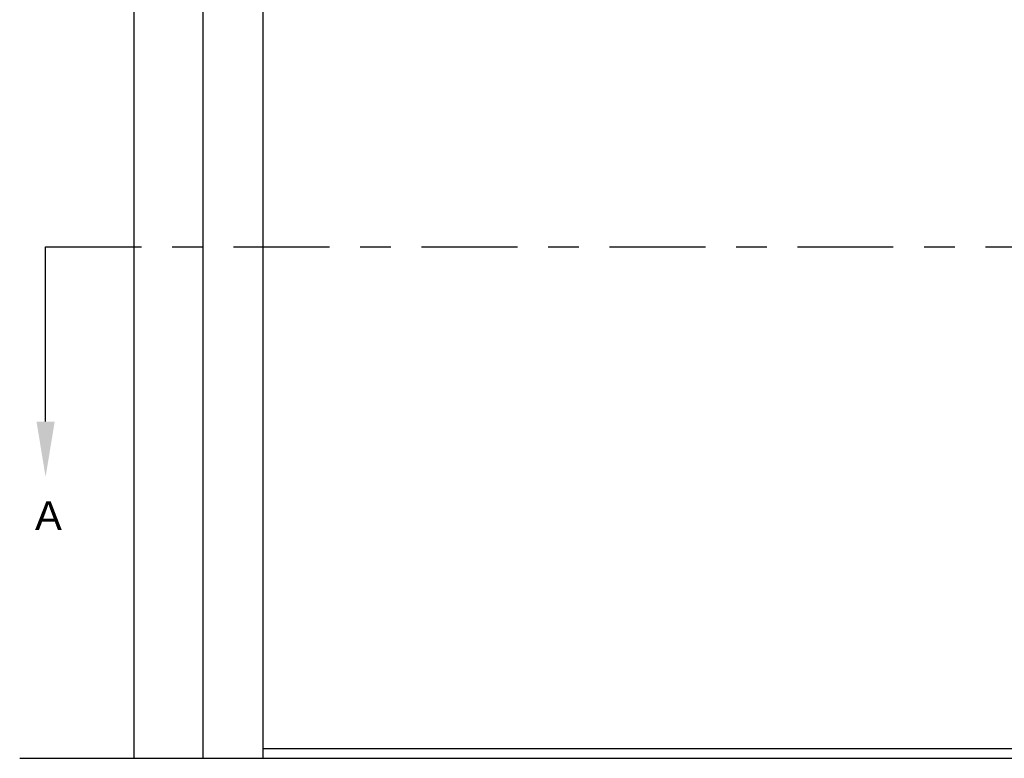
# Model space of a CAD drawing. Header units: inches. Extents: x 169.6 to 213.8, y 195 to 266.5.
# Tile 5 of 58: x 176.2 to 179.4, y 200.7 to 203.1. Entities that reach past the tile are written whole.
import ezdxf
from ezdxf import colors
from ezdxf.entities.mleader import LeaderData, LeaderLine
from ezdxf.math import Vec2, Vec3

# ---------------------------------------------------------------- set-up
doc = ezdxf.new("R2010")
doc.units = ezdxf.units.IN
doc.header["$LTSCALE"] = 0.25
doc.header["$MEASUREMENT"] = 0
doc.linetypes.add('CENTER', pattern=[2, 1.25, -0.25, 0.25, -0.25])
doc.layers.add('RHX LH F.O.H.', color=7, linetype='Continuous')
doc.layers.add('SECTION CUTS', color=6, linetype='CENTER')
doc.styles.add('ARIAL', font='arial.ttf', dxfattribs={"height": 0.09375})
doc.styles.get("Standard").update_dxf_attribs({"font": 'romans.shx'})

msp = doc.modelspace()

# ---------------------------------------------------------------- linework, layer by layer
at = {"layer": 'RHX LH F.O.H.', "linetype": 'Continuous'}
for p, q in [((176.60477, 200.65979), (176.60477, 205.40979)), ((176.82946, 200.65979), (176.82946, 205.40979)), ((177.02484, 200.65979), (177.02484, 204.35737))]:
    msp.add_line(p, q, dxfattribs=at)
at = {"layer": 'RHX LH F.O.H.'}
for p, q in [((182.02484, 200.69104), (177.02484, 200.69104)), ((176.23185, 200.65979), (182.984, 200.65979))]:
    msp.add_line(p, q, dxfattribs=at)
at = {"layer": 'SECTION CUTS'}
msp.add_line((176.31628, 202.32639), (182.83223, 202.32639), dxfattribs=at)

# ---------------------------------------------------------------- texts
at = {"layer": 'SECTION CUTS', "style": 'ARIAL'}
msp.add_text('A', height=0.09375, dxfattribs=at).set_placement((176.2818, 201.40396))

# ---------------------------------------------------------------- leaders
at = {"layer": 'SECTION CUTS'}
ml = msp.add_multileader_mtext('Standard', dxfattribs=at)
ml.set_content('', color=256)
ml.set_leader_properties()
ml.build(insert=Vec2(0, 0))
ml.multileader.update_dxf_attribs({"dogleg_length": 0, "arrow_head_size": 0.18})
ctx = ml.context
ctx.base_point, ctx.char_height, ctx.arrow_head_size, ctx.landing_gap_size, ctx.plane_origin = Vec3(176.31628, 202.32639), 0.18, 0.18, 0, Vec3(176.31628, 201.57687)
notes = []
notes.append((ctx, [(0, (1, 1, 0), (176.31628, 202.32639), (1, 0), 0, [(0, [(176.31628, 201.57687)], 0, [])])]))
ctx.mtext.insert, ctx.mtext.flow_direction = Vec3(176.31628, 202.41639), 5
for ctx, leaders in notes:
    for number, flags, end, landing, length, lines in leaders:
        leader = LeaderData()
        leader.index, (leader.has_last_leader_line, leader.has_dogleg_vector, leader.attachment_direction) = number, flags
        leader.last_leader_point, leader.dogleg_vector, leader.dogleg_length = Vec3(end), Vec3(landing), length
        for number, points, colour, breaks in lines:
            line = LeaderLine()
            line.index, line.vertices, line.color, line.breaks = number, Vec3.list(points), colors.encode_raw_color(colour), breaks
            leader.lines.append(line)
        ctx.leaders.append(leader)

doc.saveas('drawing.dxf')
